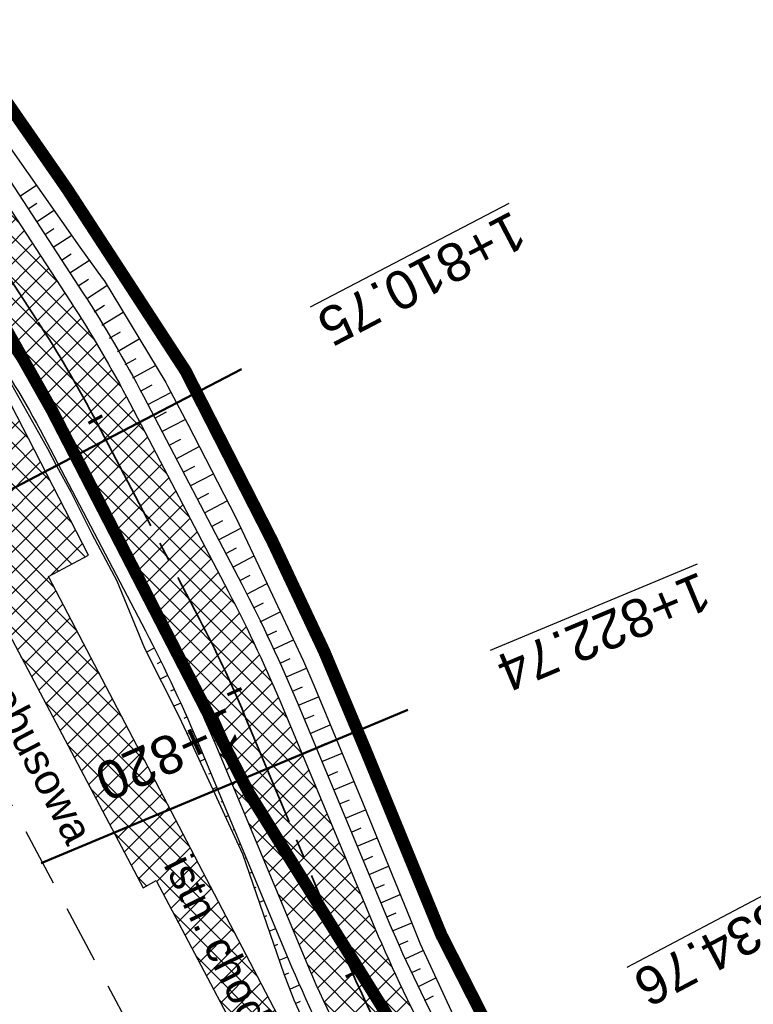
# Model space of a CAD drawing. Header units: metres. Extents: x 7529682 to 7533711, y 5721195 to 5727842.
# Tile 135 of 232: x 7530562 to 7530586, y 5726180 to 5726212. Entities that reach past the tile are written whole.
import ezdxf

# ---------------------------------------------------------------- set-up
doc = ezdxf.new("R2010")
doc.units = ezdxf.units.M
for name, pattern in [('817-dzialki-09-05-04$0$HIDDEN', [0.375, 0.25, -0.125]), ('ACAD_ISO05W100', [33, 24, -3, 0, -3, 0, -3]), ('CENTER2', [28.575000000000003, 19.05, -3.175, 3.175, -3.175]), ('HIDDEN', [9.524999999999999, 6.35, -3.175])]:
    doc.linetypes.add(name, pattern=pattern)
for name, color, linetype in [('C-DROGI-SYTUACJA', 7, 'Continuous'), ('C-DROGI-SYTUACJA-ETYKIETY', 7, 'Continuous'), ('D-hatch-chodniki', 221, 'Continuous'), ('D-pobocza', 60, 'Continuous'), ('D-skarpa', 2, 'Continuous'), ('D-skarpa-kreskowanie', 2, 'Continuous')]:
    doc.layers.add(name, color=color, linetype=linetype)
for name, color, linetype, lineweight, true_color in [('D-hatch-ciag-pieszo-rowerowy', 7, 'Continuous', 13, 0xff9f80), ('D-LR-etap-III', 7, '817-dzialki-09-05-04$0$HIDDEN', 50, 0x00008f), ('D-przekroje-pop', 7, 'Continuous', 50, 0x000099)]:
    doc.layers.add(name, color=color, linetype=linetype, lineweight=lineweight, true_color=true_color)
for name, color, linetype, lineweight in [('D-krawędzie', 3, 'Continuous', 30), ('D-obrzeża', 2, 'Continuous', 30), ('D-opisy', 2, 'Continuous', 30), ('D-pas-drogowy', 7, 'ACAD_ISO05W100', 50)]:
    doc.layers.add(name, color=color, linetype=linetype, lineweight=lineweight)
doc.layers.add('poprzeczki', color=7, linetype='Continuous', true_color=0x0000c7)
doc.styles.get("Standard").update_dxf_attribs({"font": 'arial.ttf'})
pattern_1 = [(45, (0, 0), (-0.3367596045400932, 0.3367596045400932), []), (135, (0, 0), (-0.3367596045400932, -0.3367596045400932), [])]

# ---------------------------------------------------------------- blocks, each defined once
blk = doc.blocks.new('AeccTickLine')
at = {"color": 0, "linetype": 'ByBlock', "lineweight": -2}
blk.add_line((0, 1), (-3.673819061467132e-16, -1), dxfattribs=at)

msp = doc.modelspace()

# ---------------------------------------------------------------- hatches: boundary and pattern name
at = {"layer": 'D-hatch-chodniki', "true_color": 0x6e6e6e}
h = msp.add_hatch(dxfattribs=at)
h.set_pattern_fill('ANSI37', color=8, scale=0.15, style=0)
h.set_pattern_definition(pattern_1)
h.paths.add_polyline_path([(7530569.95, 5726176.26), (7530572.682691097, 5726174.422225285), (7530575.08, 5726172.81), (7530573.655, 5726175.529999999), (7530571.11, 5726177.18), (7530566.591466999, 5726185.820520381), (7530562.45, 5726193.74), (7530563.759999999, 5726194.44), (7530561.035, 5726199.74), (7530559.65, 5726199.11), (7530557.32, 5726203.42), (7530555.519999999, 5726202.51), (7530557.009500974, 5726199.688093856), (7530559.613885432, 5726194.767571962), (7530565.54, 5726183.56), (7530565.969999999, 5726183.81)])
at = {"layer": 'D-hatch-ciag-pieszo-rowerowy'}
h = msp.add_hatch(dxfattribs=at)
h.set_pattern_fill('ANSI37', color=256, scale=0.15, style=0)
h.set_pattern_definition(pattern_1)
edge = h.paths.add_edge_path()
edge.add_line((7530579.998522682, 5726163.493739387), (7530582.284496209, 5726164.518555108))
edge.add_line((7530582.284496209, 5726164.518555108), (7530574.938047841, 5726178.433592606))
edge.add_arc((7530619.154135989, 5726201.777490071), 49.99999999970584, 202.6680019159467, 207.8318275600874, ccw=False)
edge.add_line((7530573.016462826, 5726182.507951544), (7530570.149922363, 5726189.371401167))
edge.add_arc((7530524.012249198, 5726170.10186264), 50.00000000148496, 22.66800191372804, 27.59343639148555)
edge.add_line((7530568.325081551, 5726193.261588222), (7530565.111118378, 5726199.411048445))
edge.add_arc((7530529.660852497, 5726180.883267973), 40.00000000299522, 27.5934364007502, 33.13088798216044)
edge.add_line((7530563.157820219, 5726202.745407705), (7530555.510576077, 5726214.462444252))
edge.add_arc((7530589.007543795, 5726236.324583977), 39.99999999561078, 208.4475238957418, 213.1308879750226, ccw=False)
edge.add_line((7530553.837393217, 5726217.270437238), (7530543.027684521, 5726237.223001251))
edge.add_line((7530543.027684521, 5726237.223001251), (7530528.098577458, 5726266.318802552))
edge.add_line((7530528.098577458, 5726266.318802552), (7530507.524476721, 5726305.703644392))
edge.add_line((7530507.524476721, 5726305.703644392), (7530488.365786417, 5726341.908676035))
edge.add_line((7530488.365786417, 5726341.908676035), (7530485.291037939, 5726347.724119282))
edge.add_line((7530485.291037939, 5726347.724119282), (7530482.336740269, 5726347.963133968))
edge.add_line((7530482.336740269, 5726347.963133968), (7530486.156097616, 5726340.739370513))
edge.add_line((7530486.156097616, 5726340.739370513), (7530505.311679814, 5726304.540212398))
edge.add_line((7530505.311679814, 5726304.540212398), (7530525.878466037, 5726265.169372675))
edge.add_line((7530525.878466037, 5726265.169372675), (7530540.816194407, 5726236.056769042))
edge.add_line((7530540.816194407, 5726236.056769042), (7530551.687957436, 5726215.98966512))
edge.add_arc((7530586.858108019, 5726235.043811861), 40.00000000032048, 208.4475238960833, 213.1308879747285)
edge.add_line((7530553.361140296, 5726213.181672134), (7530560.998180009, 5726201.480270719))
edge.add_arc((7530527.501212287, 5726179.618130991), 40.00000000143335, 27.59343638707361, 33.130887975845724, ccw=False)
edge.add_line((7530562.95147817, 5726198.145911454), (7530566.059636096, 5726192.19889448))
edge.add_arc((7530521.746803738, 5726169.039168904), 50.00000000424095, 22.668001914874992, 27.593436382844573, ccw=False)
edge.add_line((7530567.884476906, 5726188.308707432), (7530570.753025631, 5726181.440449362))
edge.add_arc((7530616.890698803, 5726200.709987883), 50.00000000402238, 202.6680019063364, 207.8318275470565)
edge.add_line((7530572.674610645, 5726177.366090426), (7530579.998522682, 5726163.493739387))

# ---------------------------------------------------------------- linework, layer by layer
at = {"layer": 'C-DROGI-SYTUACJA', "color": 10, "linetype": 'CENTER2', "lineweight": 35, "ltscale": 0.2}
msp.add_lwpolyline([(7530444.81964382, 5726422.144181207), (7530467.787193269, 5726378.155809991), (7530487.261147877, 5726341.323634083), (7530506.418078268, 5726305.121928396), (7530526.988521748, 5726265.744087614), (7530541.921939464, 5726236.639885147), (7530552.762675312, 5726216.630051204, 0.02043787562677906), (7530554.435858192, 5726213.822058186), (7530562.078000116, 5726202.112839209, -0.02416639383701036), (7530564.031298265, 5726198.778479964), (7530567.391574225, 5726192.349071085, -0.02149457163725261), (7530568.851446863, 5726189.236921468), (7530572.058530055, 5726181.558099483, 0.02253525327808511), (7530573.595798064, 5726178.298612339), (7530581.269449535, 5726163.763813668, 0.09655801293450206), (7530584.871000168, 5726159.294358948), (7530589.549337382, 5726155.353842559, -0.1081082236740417), (7530591.633482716, 5726152.642882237), (7530599.060079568, 5726136.869261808, -0.1935663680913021), (7530599.403975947, 5726130.908749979), (7530599.097438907, 5726129.998316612, 0.2231735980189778), (7530599.582685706, 5726125.774388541), (7530602.576188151, 5726120.930317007, -0.0171909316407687)], format="xyb", dxfattribs=at)
at = {"layer": 'D-krawędzie', "linetype": 'HIDDEN', "ltscale": 0.3, "flags": 128}
msp.add_lwpolyline([(7530572.009999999, 5726166.06), (7530548.24, 5726210.73)], dxfattribs=at)
at = {"layer": 'D-krawędzie', "color": 7, "linetype": 'ByBlock'}
msp.add_lwpolyline([(7530569.95, 5726176.26), (7530572.682691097, 5726174.422225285), (7530575.08, 5726172.81), (7530573.655, 5726175.529999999), (7530571.11, 5726177.18), (7530566.591466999, 5726185.820520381), (7530562.45, 5726193.74), (7530563.759999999, 5726194.44), (7530561.035, 5726199.74), (7530559.65, 5726199.11), (7530557.32, 5726203.42), (7530555.519999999, 5726202.51), (7530557.009500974, 5726199.688093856), (7530559.613885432, 5726194.767571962), (7530565.54, 5726183.56), (7530565.969999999, 5726183.81)], close=True, dxfattribs=at)
at = {"layer": 'D-LR-etap-III', "ltscale": 10, "flags": 128}
msp.add_lwpolyline([(7531750.474471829, 5723895.103125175, 0.4, 0.4, 0), (7531750.505, 5723895.13, 0.4, 0.4, 0), (7531682.71, 5724022.92, 0.4, 0.4, 0), (7531619.177023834, 5724147.203692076, 0.4, 0.4, 0), (7531592.308960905, 5724198.48863389, 0.4, 0.4, 0), (7531553.263875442, 5724272.918564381, 0.4, 0.4, 0), (7531504.019999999, 5724366.79, 0.4, 0.4, 0), (7531482.09, 5724407.62, 0.4, 0.4, 0), (7531412.350402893, 5724541.182759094, 0.4, 0.4, 0), (7531388.463669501, 5724586.929768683, 0.4, 0.4, 0), (7531345.12, 5724669.94, 0.4, 0.4, 0), (7531127.66, 5725081.67, 0.4, 0.4, 0), (7531059.253139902, 5725211.040795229, 0.4, 0.4, 0), (7531008.007244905, 5725307.953830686, 0.4, 0.4, 0), (7530964.181635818, 5725390.835555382, 0.4, 0.4, 0), (7530914.557354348, 5725484.683561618, 0.4, 0.4, 0), (7530865.243241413, 5725577.493975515, 0.4, 0.4, 0), (7530840.085257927, 5725624.058651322, 0.4, 0.4, 0), (7530802.559525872, 5725694.924584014, 0.4, 0.4, 0), (7530755.54, 5725787.51, 0.4, 0.4, 0), (7530708.717810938, 5725876.303221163, 0.4, 0.4, 0), (7530695.12, 5725902.09, 0.4, 0.4, 0), (7530642.91397006, 5726001.07839487, 0.4, 0.4, 0), (7530634.934723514, 5726016.146615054, 0.4, 0.4, 0), (7530610.820000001, 5726061.929999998, 0.4, 0.4, 0), (7530610.820000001, 5726061.929999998, 0.4, 0.4, 0), (7530607.21, 5726063.51, 0.4, 0.4, 0), (7530597.42, 5726080.68, 0.4, 0.4, 0), (7530591.16, 5726088.44, 0.4, 0.4, 0), (7530581.28, 5726107.21, 0.4, 0.4, 0), (7530571.29, 5726130.56, 0.4, 0.4, 0), (7530549.554994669, 5726171.527317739, 0.4, 0.4, 0), (7530531.014309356, 5726206.473807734, 0.4, 0.4, 0), (7530516.461208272, 5726236.016618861, 0.4, 0.4, 0), (7530500.798929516, 5726266.141265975, 0.4, 0.4, 0), (7530491.349999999, 5726283.94, 0.4, 0.4, 0), (7530482.4, 5726303.41, 0.4, 0.4, 0), (7530482.4, 5726303.41, 0.4, 0.4, 0), (7530450.41, 5726357.28, 0.4, 0.4, 0), (7530397.759396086, 5726458.499907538, 0.4, 0.4, 0), (7530334.707815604, 5726583.664702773, 0.4, 0.4, 0), (7530303.939274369, 5726645.167943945, 0.4, 0.4, 0), (7530300.509779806, 5726651.777515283, 0.4, 0.4, 0), (7530289.213532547, 5726671.966724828, 0.4, 0.4, 0), (7530281.54, 5726685.57, 0.4, 0.4, 0), (7530261.37085633, 5726724.163374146, 0.4, 0.4, 0), (7530254.03, 5726738.21, 0.4, 0.4, 0), (7530197.219999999, 5726845.06, 0.4, 0.4, 0), (7530194.71, 5726849.15, 0.4, 0.4, 0), (7530195.92, 5726850.75, 0.4, 0.4, 0), (7530170.546669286, 5726892.961489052, 0.4, 0.4, 0), (7530143.174718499, 5726945.065838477, 0.4, 0.4, 0), (7530105.059999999, 5727018.32, 0.4, 0.4, 0), (7530100.059999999, 5727027.16, 0.4, 0.4, 0), (7530062.318670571, 5727099.625398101, 0.4, 0.4, 0), (7530015.378537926, 5727189.420463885, 0.4, 0.4, 0), (7529983.207960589, 5727250.206596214, 0.4, 0.4, 0), (7529953.284293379, 5727306.74720398, 0.4, 0.4, 0), (7529900.67053443, 5727406.15903814, 0.4, 0.4, 0), (7529890.630239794, 5727425.131178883, 0.4, 0.4, 0), (7529875.155383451, 5727454.426350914, 0.4, 0.4, 0), (7529857.560096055, 5727487.787346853, 0.4, 0.4, 0), (7529835.194401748, 5727530.19312405, 0.4, 0.4, 0), (7529811.740544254, 5727574.662079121, 0.4, 0.4, 0), (7529792.101859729, 5727611.922638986, 0.4, 0.4, 0), (7529768.066117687, 5727657.469613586, 0.4, 0.4, 0), (7529755.210566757, 5727682.131373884, 0.4, 0.4, 0), (7529753.309999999, 5727681.13, 0.4, 0.4, 0), (7529739.21, 5727707.77, 0.4, 0.4, 0), (7529735.394745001, 5727711.251990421, 0.4, 0.4, 0), (7529725.42, 5727730.2, 0.4, 0.4, 0), (7529723.55, 5727729.88, 0.4, 0.4, 0), (7529695.566668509, 5727782.932080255, 0.4, 0.4, 0), (7529717.67971874, 5727794.024357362, 0.4, 0.4, 0), (7529736.274870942, 5727758.647400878, 0.4, 0.4, 0), (7529736.274870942, 5727758.647400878, 0.4, 0.4, 0), (7529744.511003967, 5727750.406106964, 0.4, 0.4, 0), (7529744.511003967, 5727750.406106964, 0.4, 0.4, 0), (7529750.282568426, 5727738.549848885, 0.4, 0.4, 0), (7529777.108510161, 5727687.569424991, 0.4, 0.4, 0), (7529796.51537536, 5727651.329932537, 0.4, 0.4, 0), (7529814.937945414, 5727616.793170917, 0.4, 0.4, 0), (7529839.006722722, 5727572.303976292, 0.4, 0.4, 0), (7529860.617626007, 5727532.509108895, 0.4, 0.4, 0), (7529882.348967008, 5727491.504261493, 0.4, 0.4, 0), (7529904.865139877, 5727449.096370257, 0.4, 0.4, 0), (7529920.747384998, 5727418.884773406, 0.4, 0.4, 0), (7529946.676504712, 5727368.547487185, 0.4, 0.4, 0), (7529972.024701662, 5727320.573310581, 0.4, 0.4, 0), (7529987.740014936, 5727290.153392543, 0.4, 0.4, 0), (7529996.497385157, 5727273.661630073, 0.4, 0.4, 0), (7530017.541471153, 5727234.202689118, 0.4, 0.4, 0), (7530033.053657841, 5727204.864166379, 0.4, 0.4, 0), (7530051.622983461, 5727170.222745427, 0.4, 0.4, 0), (7530069.276612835, 5727137.015751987, 0.4, 0.4, 0), (7530089.385386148, 5727097.533639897, 0.4, 0.4, 0), (7530109.712512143, 5727060.746615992, 0.4, 0.4, 0), (7530136.769722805, 5727011.640131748, 0.4, 0.4, 0), (7530162.446686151, 5726962.743777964, 0.4, 0.4, 0), (7530187.674104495, 5726916.992101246, 0.4, 0.4, 0), (7530207.820739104, 5726879.335323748, 0.4, 0.4, 0), (7530230.625609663, 5726834.518686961, 0.4, 0.4, 0), (7530262.288093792, 5726776.61832811, 0.4, 0.4, 0), (7530277.509672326, 5726760.213143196, 0.4, 0.4, 0), (7530286.036865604, 5726744.106684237, 0.4, 0.4, 0), (7530288.097472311, 5726735.884066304, 0.4, 0.4, 0), (7530290.393870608, 5726725.046963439, 0.4, 0.4, 0), (7530296.17664807, 5726713.582980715, 0.4, 0.4, 0), (7530302.726195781, 5726701.18226779, 0.4, 0.4, 0), (7530325.685047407, 5726657.466383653, 0.4, 0.4, 0), (7530343.243978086, 5726623.648592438, 0.4, 0.4, 0), (7530360.229820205, 5726591.746871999, 0.4, 0.4, 0), (7530383.20855044, 5726548.059469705, 0.4, 0.4, 0), (7530406.017875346, 5726503.605514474, 0.4, 0.4, 0), (7530427.464919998, 5726462.620289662, 0.4, 0.4, 0), (7530447.9278544, 5726424.388014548, 0.4, 0.4, 0), (7530471.126878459, 5726379.920667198, 0.4, 0.4, 0), (7530490.501003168, 5726343.033350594, 0.4, 0.4, 0), (7530509.499458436, 5726306.733076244, 0.4, 0.4, 0), (7530529.890269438, 5726267.244072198, 0.4, 0.4, 0), (7530543.852446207, 5726238.990319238, 0.4, 0.4, 0), (7530554.808897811, 5726218.943990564, 0.4, 0.4, 0), (7530559.027108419, 5726212.223286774, 0.4, 0.4, 0), (7530563.060988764, 5726206.409670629, 0.4, 0.4, 0), (7530566.93354971, 5726200.463543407, 0.4, 0.4, 0), (7530569.771022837, 5726194.901501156, 0.4, 0.4, 0), (7530571.47319415, 5726191.282350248, 0.4, 0.4, 0), (7530572.839142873, 5726188.024533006, 0.4, 0.4, 0), (7530575.295071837, 5726182.034664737, 0.4, 0.4, 0), (7530579.736851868, 5726173.306070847, 0.4, 0.4, 0), (7530583.3, 5726167.41, 0.4, 0.4, 0), (7530593.4, 5726163.33, 0.4, 0.4, 0), (7530598.618375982, 5726155.264489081, 0.4, 0.4, 0), (7530608.258304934, 5726140.497132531, 0.4, 0.4, 0), (7530603.269999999, 5726136.83, 0.4, 0.4, 0), (7530606.53, 5726131.84, 0.4, 0.4, 0), (7530604.239057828, 5726124.21679044, 0.4, 0.4, 0), (7530605.847136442, 5726121.630127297, 0.4, 0.4, 0), (7530608.971611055, 5726116.164124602, 0.4, 0.4, 0), (7530618.114293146, 5726097.791111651, 0.4, 0.4, 0), (7530651.213125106, 5726034.959524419, 0.4, 0.4, 0), (7530670.243741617, 5725998.61095082, 0.4, 0.4, 0), (7530698.075474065, 5725945.952624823, 0.4, 0.4, 0), (7530716.505955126, 5725911.3051464, 0.4, 0.4, 0), (7530735.223454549, 5725875.667401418, 0.4, 0.4, 0), (7530752.504235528, 5725842.154920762, 0.4, 0.4, 0), (7530778.310652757, 5725793.501254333, 0.4, 0.4, 0), (7530797.499961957, 5725756.381811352, 0.4, 0.4, 0), (7530812.518974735, 5725728.28874362, 0.4, 0.4, 0), (7530820.039295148, 5725713.160404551, 0.4, 0.4, 0), (7530822.422446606, 5725710.193574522, 0.4, 0.4, 0), (7530833.154893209, 5725688.800634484, 0.4, 0.4, 0), (7530849.629354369, 5725656.158601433, 0.4, 0.4, 0), (7530867.98290276, 5725621.963939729, 0.4, 0.4, 0), (7530872.629809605, 5725612.88760475, 0.4, 0.4, 0), (7530880.354488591, 5725597.594500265, 0.4, 0.4, 0), (7530883.839446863, 5725593.389159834, 0.4, 0.4, 0), (7530891.782113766, 5725587.763349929, 0.4, 0.4, 0), (7530895.038670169, 5725584.280746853, 0.4, 0.4, 0), (7530897.033644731, 5725580.941110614, 0.4, 0.4, 0), (7530900.951646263, 5725579.945856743, 0.4, 0.4, 0), (7530904.80970798, 5725571.977328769, 0.4, 0.4, 0), (7530903.682362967, 5725568.566434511, 0.4, 0.4, 0), (7530908.900614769, 5725558.844845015, 0.4, 0.4, 0), (7530910.252030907, 5725545.671606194, 0.4, 0.4, 0), (7530912.872986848, 5725538.645543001, 0.4, 0.4, 0), (7530945.278171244, 5725478.464284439, 0.4, 0.4, 0), (7530959.692318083, 5725450.24628822, 0.4, 0.4, 0), (7531002.82670893, 5725368.192370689, 0.4, 0.4, 0), (7531044.703532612, 5725290.314293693, 0.4, 0.4, 0), (7531064.098839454, 5725253.212562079, 0.4, 0.4, 0), (7531083.010253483, 5725216.677517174, 0.4, 0.4, 0), (7531113.013137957, 5725158.465613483, 0.4, 0.4, 0), (7531137.364304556, 5725113.07076138, 0.4, 0.4, 0), (7531150.830830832, 5725086.711759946, 0.4, 0.4, 0), (7531159.745663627, 5725076.640848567, 0.4, 0.4, 0), (7531166.309999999, 5725074.58, 0.4, 0.4, 0), (7531172.29, 5725062.58, 0.4, 0.4, 0), (7531170.589828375, 5725055.605912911, 0.4, 0.4, 0), (7531173.732823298, 5725044.080706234, 0.4, 0.4, 0), (7531215.342008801, 5724964.859648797, 0.4, 0.4, 0), (7531238.054496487, 5724921.684649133, 0.4, 0.4, 0), (7531262.389821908, 5724875.282876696, 0.4, 0.4, 0), (7531295.587160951, 5724811.265731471, 0.4, 0.4, 0), (7531348.487908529, 5724712.362812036, 0.4, 0.4, 0), (7531363.740817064, 5724682.68394264, 0.4, 0.4, 0), (7531366.986905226, 5724675.865317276, 0.4, 0.4, 0), (7531382.541261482, 5724646.110625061, 0.4, 0.4, 0), (7531401.299165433, 5724610.874551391, 0.4, 0.4, 0), (7531428.964837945, 5724558.862274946, 0.4, 0.4, 0), (7531449.111202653, 5724520.397801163, 0.4, 0.4, 0), (7531477.292992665, 5724465.831467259, 0.4, 0.4, 0), (7531500.996290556, 5724421.112506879, 0.4, 0.4, 0), (7531512.121834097, 5724400.549045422, 0.4, 0.4, 0), (7531513.78163794, 5724396.757451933, 0.4, 0.4, 0), (7531526.32, 5724379.39, 0.4, 0.4, 0), (7531566.783642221, 5724302.73628205, 0.4, 0.4, 0), (7531578.579156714, 5724282.774819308, 0.4, 0.4, 0), (7531584.232619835, 5724273.111246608, 0.4, 0.4, 0), (7531590.109283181, 5724263.508189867, 0.4, 0.4, 0), (7531593.027899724, 5724258.771479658, 0.4, 0.4, 0), (7531595.711841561, 5724254.226824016, 0.4, 0.4, 0), (7531601.659976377, 5724243.898197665, 0.4, 0.4, 0), (7531606.097733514, 5724235.986407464, 0.4, 0.4, 0), (7531609.382207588, 5724230.799061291, 0.4, 0.4, 0), (7531611.580260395, 5724227.671180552, 0.4, 0.4, 0), (7531612.707802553, 5724225.86410867, 0.4, 0.4, 0), (7531618.665224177, 5724214.480919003, 0.4, 0.4, 0), (7531619.885522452, 5724212.333950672, 0.4, 0.4, 0), (7531620.931818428, 5724210.787064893, 0.4, 0.4, 0), (7531623.518605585, 5724207.111542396, 0.4, 0.4, 0), (7531626.143926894, 5724203.61306897, 0.4, 0.4, 0), (7531632.022984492, 5724196.485954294, 0.4, 0.4, 0), (7531653.949089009, 5724152.617641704, 0.4, 0.4, 0), (7531656.750690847, 5724143.103797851, 0.4, 0.4, 0), (7531659.61440691, 5724133.254504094, 0.4, 0.4, 0), (7531661.627147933, 5724128.646047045, 0.4, 0.4, 0.01093811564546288), (7531674.314987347, 5724101.43546424, 0.4, 0.4, 0), (7531685.137626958, 5724081.408252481, 0.4, 0.4, 0), (7531692.159945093, 5724066.277333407, 0.4, 0.4, 0), (7531699.662164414, 5724051.388120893, 0.4, 0.4, 0), (7531704.480624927, 5724040.808561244, 0.4, 0.4, 0), (7531704.480624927, 5724040.808561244, 0.4, 0.4, 0), (7531704.401251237, 5724037.368913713, 0.4, 0.4, 0), (7531720.383609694, 5724003.441317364, 0.4, 0.4, 0), (7531728.79890528, 5723986.206298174, 0.4, 0.4, 0), (7531733.237926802, 5723977.192631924, 0.4, 0.4, 0), (7531736.750027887, 5723969.505210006, 0.4, 0.4, 0), (7531737.336143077, 5723968.518916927, 0.4, 0.4, 0), (7531738.285051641, 5723967.699360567, 0.4, 0.4, 0), (7531742.180915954, 5723962.346428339, 0.4, 0.4, 0), (7531744.286141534, 5723958.615526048, 0.4, 0.4, 0), (7531755.393260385, 5723944.192617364, 0.4, 0.4, 0), (7531758.69, 5723936.76, 0.4, 0.4, 0), (7531780.08, 5723929.25, 0.4, 0.4, 0), (7531792.611989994, 5723906.337708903, 0.4, 0.4, 0), (7531792.611989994, 5723906.337708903, 0.4, 0.4, 0), (7531756.962094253, 5723883.055323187, 0.4, 0.4, 0), (7531750.46, 5723895.130000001, 0.4, 0.4, 0), (7531750.46, 5723895.130000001, 0, 0, 0)], format="xyseb", dxfattribs=at)
at = {"layer": 'D-obrzeża'}
for points in [[(7530445.927238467, 5726422.723607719), (7530468.89375299, 5726378.737218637), (7530488.365786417, 5726341.908676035), (7530507.524476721, 5726305.703644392), (7530528.098577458, 5726266.318802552), (7530543.027684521, 5726237.223001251), (7530553.837393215, 5726217.270437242, 0.02043787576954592), (7530555.510576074, 5726214.462444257), (7530563.157820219, 5726202.745407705, -0.0241663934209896), (7530565.111118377, 5726199.411048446), (7530568.325081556, 5726193.261588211, -0.0214945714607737), (7530570.149922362, 5726189.371401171), (7530573.016462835, 5726182.507951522, 0.02253525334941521), (7530574.938047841, 5726178.433592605), (7530582.466790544, 5726164.173268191, 0.1441227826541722), (7530586.406513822, 5726160.126788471), (7530591.401727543, 5726157.316315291, -0.1432658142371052), (7530593.36372415, 5726155.307912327), (7530594.228048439, 5726153.684013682)], [(7530443.712049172, 5726421.564754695), (7530466.680633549, 5726377.574401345), (7530486.156097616, 5726340.739370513), (7530505.311679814, 5726304.540212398), (7530525.878466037, 5726265.169372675), (7530540.816194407, 5726236.056769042), (7530551.687957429, 5726215.989665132, 0.02043787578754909), (7530553.361140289, 5726213.181672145), (7530560.998180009, 5726201.480270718, -0.02416639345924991), (7530562.95147817, 5726198.145911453), (7530566.059636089, 5726192.198894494, -0.02149457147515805), (7530567.884476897, 5726188.308707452), (7530570.753025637, 5726181.440449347, 0.02253525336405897), (7530572.674610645, 5726177.366090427), (7530580.714128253, 5726162.138298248, 0.1015835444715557), (7530584.545960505, 5726157.478765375), (7530584.686263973, 5726157.365285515, -0.1007353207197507), (7530588.494501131, 5726152.75026333), (7530588.874100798, 5726152.037068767)]]:
    msp.add_lwpolyline(points, format="xyb", dxfattribs=at)
at = {"layer": 'D-pas-drogowy', "ltscale": 0.2, "flags": 128}
msp.add_lwpolyline([(7531633.018560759, 5724182.834272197, 0.4, 0.4, 0), (7531617.558899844, 5724211.608162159, 0.4, 0.4, 0), (7531566.783642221, 5724302.73628205, 0.4, 0.4, 0), (7531538.419082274, 5724356.469679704, 0.4, 0.4, 0), (7531526.32, 5724379.39, 0.4, 0.4, 0), (7531516.102085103, 5724393.607319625, 0.4, 0.4, 0.001485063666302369), (7531513.78037409, 5724396.837773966, 0.4, 0.4, 0), (7531501.87, 5724413.41, 0.4, 0.4, 0), (7531474.926107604, 5724464.507896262, 0.4, 0.4, 0), (7531446.200436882, 5724518.992313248, 0.4, 0.4, 0), (7531424.962185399, 5724559.262257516, 0.4, 0.4, 0), (7531398.444460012, 5724609.565801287, 0.4, 0.4, 0), (7531379.647455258, 5724645.216004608, 0.4, 0.4, 0), (7531365.23, 5724672.56, 0.4, 0.4, 0), (7531341.305752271, 5724717.915356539, 0.4, 0.4, 0), (7531312.899996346, 5724771.788898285, 0.4, 0.4, 0), (7531292.590923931, 5724810.306502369, 0.4, 0.4, 0), (7531259.391619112, 5724873.271351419, 0.4, 0.4, 0), (7531233.740401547, 5724921.922582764, 0.4, 0.4, 0), (7531203.072738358, 5724980.092044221, 0.4, 0.4, 0), (7531173.471398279, 5725036.225177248, 0.4, 0.4, 0), (7531168.269999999, 5725046.09, 0.4, 0.4, 0), (7531172.29, 5725062.58, 0.4, 0.4, 0), (7531166.309999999, 5725074.58, 0.4, 0.4, 0), (7531150.32, 5725079.6, 0.4, 0.4, 0), (7531141.5, 5725096.43, 0.4, 0.4, 0), (7531109.311735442, 5725157.814415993, 0.4, 0.4, 0), (7531086.641300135, 5725201.047918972, 0.4, 0.4, 0), (7531059.198258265, 5725253.383662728, 0.4, 0.4, 0), (7531028.206828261, 5725312.48946212, 0.4, 0.4, 0), (7530999.104694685, 5725367.990143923, 0.4, 0.4, 0), (7530956.247527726, 5725449.724815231, 0.4, 0.4, 0), (7530924.397774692, 5725510.463768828, 0.4, 0.4, 0), (7530897.509999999, 5725561.74, 0.4, 0.4, 0), (7530894.46, 5725566.14, 0.4, 0.4, 0), (7530892.16, 5725570.49, 0.4, 0.4, 0), (7530869.362688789, 5725613.307018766, 0.4, 0.4, 0), (7530861.693971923, 5725627.704613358, 0.4, 0.4, 0), (7530852.74, 5725644.52, 0.4, 0.4, 0), (7530831.509999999, 5725684.2, 0.4, 0.4, 0), (7530811.13, 5725722.52, 0.4, 0.4, 0), (7530792.3476413, 5725757.940652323, 0.4, 0.4, 0), (7530768.03, 5725803.8, 0.4, 0.4, 0), (7530748.768542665, 5725840.178507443, 0.4, 0.4, 0), (7530727.7, 5725879.97, 0.4, 0.4, 0), (7530712.0981582, 5725909.54523909, 0.4, 0.4, 0), (7530693.644105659, 5725944.645156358, 0.4, 0.4, 0), (7530665.702224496, 5725997.538976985, 0.4, 0.4, 0), (7530641.759999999, 5726042.88, 0.4, 0.4, 0), (7530616.5, 5726091.48, 0.4, 0.4, 0), (7530604.628439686, 5726114.319880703, 0.4, 0.4, -0.007762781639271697), (7530602.5, 5726118.43, 0.4, 0.4, 0), (7530603.992037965, 5726123.394821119, 0.4, 0.4, 0), (7530606.53, 5726131.84, 0.4, 0.4, 0), (7530603.269999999, 5726136.83, 0.4, 0.4, 0), (7530593.775620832, 5726151.368713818, 0.4, 0.4, 0), (7530590.202637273, 5726156.84001263, 0.4, 0.4, 0), (7530583.3, 5726167.41, 0.4, 0.4, 0), (7530580.578343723, 5726170.427567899, 0.4, 0.4, 0), (7530575.849999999, 5726175.67, 0.4, 0.4, 0), (7530569.009999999, 5726186.66, 0.4, 0.4, 0), (7530562.555322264, 5726199.189409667, 0.4, 0.4, 0), (7530555.67, 5726211.39, 0.4, 0.4, 0), (7530548.29, 5726224.23, 0.4, 0.4, 0), (7530540.58, 5726237.71, 0.4, 0.4, 0), (7530532.679999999, 5726252.65, 0.4, 0.4, 0), (7530524.059999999, 5726269.35, 0.4, 0.4, 0), (7530502.82, 5726309.91, 0.4, 0.4, 0), (7530488.83, 5726336.63, 0.4, 0.4, 0), (7530466.03, 5726380.16, 0.4, 0.4, 0), (7530438.469999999, 5726432.77, 0.4, 0.4, 0), (7530424.53, 5726459.09, 0.4, 0.4, 0), (7530401.63, 5726502.97, 0.4, 0.4, 0), (7530383.38, 5726538.06, 0.4, 0.4, 0), (7530353.969999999, 5726593.52, 0.4, 0.4, 0), (7530338.469999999, 5726622.74, 0.4, 0.4, 0), (7530322.009999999, 5726653.88, 0.4, 0.4, 0), (7530297.54, 5726700.33, 0.4, 0.4, 0), (7530287.38, 5726719.6, 0.4, 0.4, 0), (7530285.94993921, 5726722.315508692, 0.4, 0.4, 0), (7530280.259999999, 5726733.12, 0.4, 0.4, 0), (7530266.73, 5726758.74, 0.4, 0.4, 0), (7530260.42, 5726770.47, 0.4, 0.4, 0), (7530253.25, 5726783.82, 0.4, 0.4, 0), (7530244.95, 5726799.33, 0.4, 0.4, 0), (7530239.389999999, 5726808.49, 0.4, 0.4, 0), (7530238.29, 5726807.9, 0.4, 0.4, 0), (7530218.11, 5726850.67, 0.4, 0.4, 0), (7530175.906646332, 5726928.168028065, 0.4, 0.4, 0), (7530096.679999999, 5727076.15, 0.4, 0.4, 0), (7530094.679999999, 5727079.89, 0.4, 0.4, 0), (7530064.59693469, 5727135.522637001, 0.4, 0.4, 0), (7530046.730970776, 5727168.8921561, 0.4, 0.4, 0), (7530025.803045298, 5727208.461374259, 0.4, 0.4, 0), (7530012.846501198, 5727232.979315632, 0.4, 0.4, 0), (7529994.15, 5727268.45, 0.4, 0.4, 0), (7529981.670868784, 5727291.93018666, 0.4, 0.4, 0), (7529949.889999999, 5727351.73, 0.4, 0.4, 0), (7529924.75, 5727399.03, 0.4, 0.4, 0), (7529915.515824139, 5727417.099754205, 0.4, 0.4, 0), (7529885.83, 5727475.19, 0.4, 0.4, 0), (7529862.559999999, 5727519.97, 0.4, 0.4, 0), (7529852.984923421, 5727538.191086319, 0.4, 0.4, 0), (7529836.513084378, 5727569.51130111, 0.4, 0.4, 0), (7529815.36890814, 5727609.140983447, 0.4, 0.4, 0), (7529792.795203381, 5727651.247499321, 0.4, 0.4, 0), (7529774.199114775, 5727685.858348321, 0.4, 0.4, 0), (7529746.966026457, 5727736.059440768, 0.4, 0.4, 0), (7529733.92, 5727757.62, 0.4, 0.4, 0), (7529708.607472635, 5727806.388536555, 0.4, 0.4, 0), (7529688.491967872, 5727796.344621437, 0.4, 0.4, 0), (7529723.55, 5727729.88, 0.4, 0.4, 0), (7529725.42, 5727730.2, 0.4, 0.4, 0), (7529735.38, 5727711.28, 0.4, 0.4, 0), (7529739.21, 5727707.77, 0.4, 0.4, 0), (7529753.309999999, 5727681.13, 0.4, 0.4, 0), (7529755.178396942, 5727682.114424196, 0.4, 0.4, 0), (7529792.101859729, 5727611.922638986, 0.4, 0.4, 0), (7529811.740544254, 5727574.662079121, 0.4, 0.4, 0), (7529835.194401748, 5727530.19312405, 0.4, 0.4, 0), (7529857.560096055, 5727487.787346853, 0.4, 0.4, 0), (7529875.155383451, 5727454.426350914, 0.4, 0.4, 0), (7529890.630239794, 5727425.131178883, 0.4, 0.4, 0), (7529900.67053443, 5727406.15903814, 0.4, 0.4, 0), (7529953.284293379, 5727306.74720398, 0.4, 0.4, 0), (7529983.207960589, 5727250.206596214, 0.4, 0.4, 0), (7530015.378537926, 5727189.420463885, 0.4, 0.4, 0), (7530062.318670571, 5727099.625398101, 0.4, 0.4, 0), (7530100.059999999, 5727027.16, 0.4, 0.4, 0), (7530105.059999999, 5727018.32, 0.4, 0.4, 0), (7530143.174718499, 5726945.065838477, 0.4, 0.4, 0), (7530170.546669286, 5726892.961489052, 0.4, 0.4, 0), (7530195.92, 5726850.75, 0.4, 0.4, 0), (7530194.71, 5726849.15, 0.4, 0.4, 0), (7530197.219999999, 5726845.06, 0.4, 0.4, 0), (7530254.03, 5726738.21, 0.4, 0.4, 0), (7530261.37085633, 5726724.163374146, 0.4, 0.4, 0), (7530281.54, 5726685.57, 0.4, 0.4, 0), (7530289.213532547, 5726671.966724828, 0.4, 0.4, 0), (7530300.509779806, 5726651.777515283, 0.4, 0.4, 0), (7530303.939274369, 5726645.167943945, 0.4, 0.4, 0), (7530334.707815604, 5726583.664702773, 0.4, 0.4, 0), (7530397.759396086, 5726458.499907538, 0.4, 0.4, 0), (7530450.41, 5726357.28, 0.4, 0.4, 0), (7530482.4, 5726303.41, 0.4, 0.4, 0), (7530483.687990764, 5726301.003383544, 0.4, 0.4, 0), (7530491.349999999, 5726283.94, 0.4, 0.4, 0), (7530512.67, 5726243.78, 0.4, 0.4, 0), (7530529.429999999, 5726209.46, 0.4, 0.4, 0), (7530571.29, 5726130.56, 0.4, 0.4, 0), (7530581.28, 5726107.21, 0.4, 0.4, 0), (7530591.16, 5726088.44, 0.4, 0.4, 0), (7530597.42, 5726080.68, 0.4, 0.4, 0), (7530607.21, 5726063.51, 0.4, 0.4, 0), (7530610.820000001, 5726061.929999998, 0.4, 0.4, 0), (7530634.934723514, 5726016.146615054, 0.4, 0.4, 0), (7530642.91397006, 5726001.07839487, 0.4, 0.4, 0), (7530695.12, 5725902.09, 0.4, 0.4, 0), (7530708.717810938, 5725876.303221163, 0.4, 0.4, 0), (7530755.54, 5725787.51, 0.4, 0.4, 0), (7530802.559525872, 5725694.924584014, 0.4, 0.4, 0), (7530840.085257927, 5725624.058651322, 0.4, 0.4, 0), (7530865.243241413, 5725577.493975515, 0.4, 0.4, 0), (7530914.557354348, 5725484.683561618, 0.4, 0.4, 0), (7530964.181635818, 5725390.835555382, 0.4, 0.4, 0), (7531008.007244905, 5725307.953830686, 0.4, 0.4, 0), (7531059.253139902, 5725211.040795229, 0.4, 0.4, 0), (7531127.66, 5725081.67, 0.4, 0.4, 0), (7531345.12, 5724669.94, 0.4, 0.4, 0), (7531388.463669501, 5724586.929768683, 0.4, 0.4, 0), (7531412.350402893, 5724541.182759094, 0.4, 0.4, 0), (7531482.09, 5724407.62, 0.4, 0.4, 0), (7531504.019999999, 5724366.79, 0.4, 0.4, 0), (7531519.374444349, 5724337.520497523, 0.4, 0.4, 0), (7531563.748815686, 5724252.931583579, 0.4, 0.4, 0), (7531602.175111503, 5724179.681224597, 0.4, 0.4, 0), (7531619.177023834, 5724147.203692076, 0.4, 0.4, 0), (7531625.038493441, 5724135.63500206, 0.4, 0.4, 0), (7531656.796442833, 5724073.31633882, 0.4, 0.4, 0), (7531675.12, 5724037.36, 0.4, 0.4, 0), (7531682.71, 5724022.92, 0.4, 0.4, 0), (7531705.565196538, 5723979.810545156, 0.4, 0.4, 0), (7531736.605941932, 5723921.261514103, 0.4, 0.4, 0), (7531750.46, 5723895.130000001, 0.4, 0.4, 0), (7531740.769999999, 5723886.56, 0.4, 0.4, 0), (7531732.86, 5723885, 0.4, 0.4, 0), (7531722.179999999, 5723887.77, 0.4, 0.4, 0), (7531729.87, 5723862.17, 0.4, 0.4, 0), (7531742.92, 5723861.93, 0.4, 0.4, 0), (7531763.71, 5723859.52, 0.4, 0.4, 0), (7531768.42, 5723854.12, 0.4, 0.4, 0), (7531787.42, 5723817.97, 0.4, 0.4, 0), (7531795.57, 5723809.82, 0.4, 0.4, 0), (7531816.346897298, 5723819.850397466, 0.4, 0.4, 0), (7531816.346897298, 5723819.850397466, 0.4, 0.4, 0), (7531805.059999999, 5723843.23, 0.4, 0.4, 0), (7531803.61, 5723886.23, 0.4, 0.4, 0), (7531803.61, 5723886.23, 0.4, 0.4, 0), (7531780.08, 5723929.25, 0.4, 0.4, 0), (7531758.69, 5723936.76, 0.4, 0.4, 0), (7531749.3590272, 5723946.412126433, 0.4, 0.4, 0), (7531742.71, 5723953.29, 0.4, 0.4, 0), (7531735.177368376, 5723967.877529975, 0.4, 0.4, 0), (7531722.37, 5723992.68, 0.4, 0.4, 0), (7531705.041669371, 5724030.885563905, 0.4, 0.4, 0), (7531699.469999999, 5724043.17, 0.4, 0.4, 0), (7531692.69, 5724058.11, 0.4, 0.4, 0), (7531679.672010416, 5724084.016803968, 0.4, 0.4, 0), (7531674.55, 5724094.21, 0.4, 0.4, 0), (7531666.633166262, 5724114.002855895, 0.4, 0.4, 0), (7531649, 5724153.82, 0.4, 0.4, 0), (7531641.49, 5724149.34, 0.4, 0.4, 0), (7531626.04, 5724179.34, 0.4, 0.4, 0), (7531633.03, 5724182.84, 0, 0, 0)], format="xyseb", dxfattribs=at)
at = {"layer": 'D-pobocza'}
for points in [[(7530324.032388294, 5726655.813713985), (7530341.471974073, 5726622.699070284), (7530358.390317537, 5726590.298920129), (7530381.35380982, 5726547.094645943), (7530404.499700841, 5726502.816380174), (7530425.990268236, 5726461.837237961), (7530446.370276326, 5726422.955378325), (7530469.336376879, 5726378.969782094), (7530488.807806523, 5726342.142381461), (7530507.967036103, 5726305.936330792), (7530528.542599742, 5726266.548688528), (7530543.469982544, 5726237.456247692), (7530554.277020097, 5726217.508614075, 0.02043787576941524), (7530555.92928817, 5726214.735721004), (7530563.576532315, 5726203.018684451, -0.0241663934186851), (7530565.554246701, 5726199.642645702), (7530568.768209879, 5726193.493185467, -0.02149457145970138), (7530570.611299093, 5726189.564096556), (7530573.477839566, 5726182.700646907, 0.0225352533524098), (7530575.380208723, 5726178.66703158), (7530582.908951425, 5726164.406707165)], [(7530320.935591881, 5726654.182808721), (7530338.372316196, 5726621.073598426), (7530355.293739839, 5726588.667549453), (7530378.257598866, 5726545.462585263), (7530401.398999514, 5726501.192909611), (7530422.890394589, 5726460.212189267), (7530443.269011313, 5726421.332984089), (7530466.238009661, 5726377.341837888), (7530485.714077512, 5726340.505665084), (7530504.869120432, 5726304.307525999), (7530525.434443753, 5726264.9394867), (7530540.373896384, 5726235.823522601), (7530551.248330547, 5726215.751488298, 0.02043787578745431), (7530552.942428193, 5726212.908395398), (7530560.579467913, 5726201.206993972, -0.02416639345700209), (7530562.508349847, 5726197.914314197), (7530565.616507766, 5726191.967297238, -0.02149457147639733), (7530567.423100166, 5726188.116012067), (7530570.291648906, 5726181.247753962, 0.02253525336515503), (7530572.232449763, 5726177.132651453), (7530572.778585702, 5726176.098205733)]]:
    msp.add_lwpolyline(points, format="xyb", dxfattribs=at)
at = {"layer": 'D-przekroje-pop', "extrusion": (0.4631945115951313, -0.8862566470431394, 0), "elevation": -1586765.160919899}
msp.add_lwpolyline([(9326361.275216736, 0), (9326356.275216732, 0), (9326348.275216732, 0)], dxfattribs=at)
at = {"layer": 'D-przekroje-pop', "extrusion": (-0.3853907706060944, 0.9227534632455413, 0), "elevation": 2381647.288502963}
msp.add_lwpolyline([(-9155683.970535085, 0), (-9155678.97053508, 0), (-9155670.970535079, 0)], dxfattribs=at)
at = {"layer": 'D-skarpa', "linetype": 'Continuous'}
for points in [[(7530556.22542365, 5726214.990036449), (7530560.593495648, 5726208.605618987), (7530563.478168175, 5726204.51764045), (7530564.208897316, 5726203.503591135), (7530564.265340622, 5726203.421422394), (7530566.281657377, 5726200.092144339), (7530566.339150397, 5726199.984659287), (7530566.639479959, 5726199.419163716), (7530567.004307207, 5726198.726082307), (7530567.977596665, 5726196.842936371), (7530568.587379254, 5726195.647100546), (7530569.603231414, 5726193.504974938), (7530570.788858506, 5726190.975208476), (7530571.127056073, 5726190.187336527), (7530572.737386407, 5726186.316550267), (7530574.298326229, 5726182.493557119), (7530574.606984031, 5726181.735779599), (7530575.685236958, 5726179.401732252)], [(7530552.904868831, 5726212.822842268), (7530554.413247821, 5726210.542706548), (7530554.413247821, 5726210.542706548), (7530559.888690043, 5726202.174930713), (7530560.575824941, 5726201.132429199), (7530560.638587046, 5726201.066479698), (7530562.414125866, 5726197.926721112), (7530562.414125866, 5726197.926721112), (7530562.70785593, 5726197.3643338), (7530563.176214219, 5726196.50931668), (7530563.868489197, 5726195.137495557), (7530564.686773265, 5726193.608481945), (7530565.586370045, 5726191.405596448), (7530566.709639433, 5726189.173947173), (7530567.036837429, 5726188.479044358), (7530568.799338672, 5726184.671812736), (7530570.143003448, 5726180.758074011), (7530570.476797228, 5726179.904217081), (7530571.564728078, 5726177.482496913), (7530572.778585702, 5726176.098205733)]]:
    msp.add_lwpolyline(points, dxfattribs=at)
at = {"layer": 'D-skarpa-kreskowanie', "linetype": 'Continuous'}
for p, q in [((7530561.510697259, 5726206.183937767, 107.7811569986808), (7530562.052721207, 5726206.537695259, 107.3496345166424)), ((7530561.783974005, 5726205.76522567, 107.7898164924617), (7530562.062581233, 5726205.947061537, 107.5680084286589)), ((7530562.057250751, 5726205.346513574, 107.7984759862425), (7530562.629655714, 5726205.720099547, 107.3427662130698)), ((7530562.330527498, 5726204.927801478, 107.8071354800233), (7530562.624325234, 5726205.119551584, 107.5732337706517)), ((7530562.603804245, 5726204.509089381, 107.8157949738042), (7530563.206590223, 5726204.902503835, 107.3358979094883)), ((7530562.877080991, 5726204.090377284, 107.8244544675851), (7530563.186190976, 5726204.292121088, 107.5783621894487)), ((7530563.150357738, 5726203.671665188, 107.8331139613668), (7530563.787926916, 5726204.087781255, 107.3255248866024)), ((7530563.423634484, 5726203.252953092, 107.8417734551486), (7530563.752093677, 5726203.467325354, 107.5802766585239)), ((7530563.689340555, 5726202.829552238, 107.8491615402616), (7530564.361855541, 5726203.26206003, 107.3159727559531)), ((7530563.942184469, 5726202.39819397, 107.8545395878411), (7530564.283967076, 5726202.612260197, 107.5854995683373)), ((7530564.195028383, 5726201.966835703, 107.8599176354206), (7530564.889734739, 5726202.390442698, 107.3169465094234)), ((7530564.447872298, 5726201.535477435, 107.8652956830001), (7530564.800841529, 5726201.744943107, 107.5913646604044)), ((7530564.700716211, 5726201.104119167, 107.8706737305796), (7530565.417977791, 5726201.518224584, 107.3179209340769)), ((7530564.953560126, 5726200.672760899, 107.8760517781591), (7530565.317898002, 5726200.87732547, 107.5972300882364)), ((7530565.206404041, 5726200.241402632, 107.8814298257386), (7530565.946585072, 5726200.645405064, 107.318896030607)), ((7530565.459247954, 5726199.810044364, 107.8868078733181), (7530565.835136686, 5726200.009406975, 107.6030958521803)), ((7530565.696670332, 5726199.370138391, 107.88971745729), (7530566.455021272, 5726199.766484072, 107.3192364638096)), ((7530565.928267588, 5726198.927010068, 107.8913031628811), (7530566.308734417, 5726199.125857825, 107.6050912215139)), ((7530566.159864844, 5726198.483881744, 107.8919558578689), (7530566.922099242, 5726198.88225708, 107.3185534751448)), ((7530566.3914621, 5726198.04075342, 107.8910432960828), (7530566.772154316, 5726198.239718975, 107.6046618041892)), ((7530566.623059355, 5726197.597625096, 107.8892768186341), (7530567.382420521, 5726197.994498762, 107.3180358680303)), ((7530566.854656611, 5726197.154496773, 107.8875103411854), (7530567.233325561, 5726197.352404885, 107.6026508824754)), ((7530567.086253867, 5726196.71136845, 107.8857438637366), (7530567.841568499, 5726197.10612723, 107.3175469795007)), ((7530567.317851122, 5726196.268240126, 107.8832575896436), (7530567.694002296, 5726196.464832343, 107.6002921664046)), ((7530567.549448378, 5726195.825111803, 107.8797246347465), (7530568.297300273, 5726196.215970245, 107.3171417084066)), ((7530567.781045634, 5726195.381983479, 107.8761916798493), (7530568.152746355, 5726195.576249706, 107.5965741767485)), ((7530568.01264289, 5726194.938855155, 107.8726587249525), (7530568.742381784, 5726195.320246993, 107.3237015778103)), ((7530568.244240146, 5726194.495726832, 107.8691257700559), (7530568.600513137, 5726194.681929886, 107.60111401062)), ((7530568.475837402, 5726194.052598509, 107.8655928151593), (7530569.171190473, 5726194.416018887, 107.3425029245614)), ((7530568.707434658, 5726193.609470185, 107.8620598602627), (7530569.046514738, 5726193.78668751, 107.6069817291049)), ((7530568.939031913, 5726193.166341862, 107.858526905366), (7530569.599999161, 5726193.511790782, 107.3613042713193)), ((7530569.156154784, 5726192.715949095, 107.8551392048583), (7530569.486082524, 5726192.883459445, 107.6083698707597)), ((7530569.373056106, 5726192.265445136, 107.8517537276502), (7530570.03199232, 5726192.590129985, 107.361757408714)), ((7530569.589957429, 5726191.814941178, 107.8483682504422), (7530569.91893889, 5726191.972173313, 107.6051412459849)), ((7530569.806858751, 5726191.36443722, 107.8449827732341), (7530570.463794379, 5726191.66879614, 107.3620710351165)), ((7530565.904465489, 5726191.405884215, 107.7273860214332), (7530565.652014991, 5726191.275176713, 107.5378344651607)), ((7530566.121366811, 5726190.955380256, 107.723690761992), (7530565.99824032, 5726190.893658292, 107.6318298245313)), ((7530570.023760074, 5726190.913933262, 107.8415972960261), (7530570.351687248, 5726191.061117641, 107.6019125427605)), ((7530566.338268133, 5726190.504876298, 107.7199955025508), (7530566.098315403, 5726190.388491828, 107.5421042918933)), ((7530570.231005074, 5726190.459033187, 107.8382120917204), (7530570.887903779, 5726190.744470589, 107.3606790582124)), ((7530566.555169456, 5726190.05437234, 107.7163002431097), (7530566.438394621, 5726189.999607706, 107.6302704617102)), ((7530570.428348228, 5726189.999625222, 107.8348271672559), (7530570.758429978, 5726190.138377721, 107.5961043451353)), ((7530566.772070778, 5726189.603868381, 107.7126049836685), (7530566.545027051, 5726189.50098992, 107.5463780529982)), ((7530570.62193663, 5726189.538626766, 107.8313226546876), (7530571.282209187, 5726189.814391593, 107.3542681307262)), ((7530570.814632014, 5726189.077250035, 107.8277896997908), (7530571.144447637, 5726189.214998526, 107.5894941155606)), ((7530566.983819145, 5726189.1510185, 107.7089098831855), (7530566.874620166, 5726189.103248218, 107.6294434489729)), ((7530571.0073274, 5726188.615873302, 107.824256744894), (7530571.666317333, 5726188.891102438, 107.3481289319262)), ((7530567.1811623, 5726188.691610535, 107.705215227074), (7530566.977262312, 5726188.605569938, 107.5576638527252)), ((7530567.375164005, 5726188.230787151, 107.7016368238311), (7530567.281561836, 5726188.191693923, 107.6340081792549)), ((7530571.200022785, 5726188.154496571, 107.8207237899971), (7530571.529197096, 5726188.291977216, 107.5828915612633)), ((7530571.392718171, 5726187.69311984, 107.8171908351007), (7530572.050425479, 5726187.967813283, 107.3419897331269)), ((7530567.56785939, 5726187.769410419, 107.6981038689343), (7530567.398162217, 5726187.698535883, 107.5754957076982)), ((7530567.760554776, 5726187.308033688, 107.6945709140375), (7530567.684459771, 5726187.27625238, 107.6395913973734)), ((7530571.585413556, 5726187.231743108, 107.8136578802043), (7530571.913946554, 5726187.368955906, 107.5762890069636)), ((7530571.778108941, 5726186.770366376, 107.8101249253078), (7530572.434533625, 5726187.044524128, 107.3358505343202)), ((7530567.95325016, 5726186.846656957, 107.6910379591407), (7530567.818567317, 5726186.790406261, 107.5937280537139)), ((7530568.145945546, 5726186.385280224, 107.6875050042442), (7530568.087357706, 5726186.360810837, 107.6451746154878)), ((7530571.970804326, 5726186.308989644, 107.8065919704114), (7530572.298696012, 5726186.445934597, 107.5696864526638)), ((7530572.163499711, 5726185.847612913, 107.8030590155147), (7530572.817353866, 5726186.120697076, 107.3306418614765)), ((7530568.338640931, 5726185.923903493, 107.6839720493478), (7530568.238972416, 5726185.882276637, 107.6119603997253)), ((7530568.531336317, 5726185.462526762, 107.6804390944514), (7530568.490255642, 5726185.445369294, 107.6507578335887)), ((7530572.356195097, 5726185.386236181, 107.7995260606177), (7530572.68127948, 5726185.522008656, 107.5646488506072)), ((7530568.724031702, 5726185.00115003, 107.6769061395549), (7530568.659377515, 5726184.974147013, 107.6301927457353)), ((7530572.548890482, 5726184.924859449, 107.7959931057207), (7530573.195373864, 5726185.194865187, 107.328901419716)), ((7530568.916727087, 5726184.539773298, 107.6733731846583), (7530568.885216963, 5726184.526613, 107.6593978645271)), ((7530572.741585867, 5726184.463482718, 107.7924601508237), (7530573.062984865, 5726184.597715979, 107.56024567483)), ((7530569.016407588, 5726184.039548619, 107.6728341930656), (7530569.109422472, 5726184.078396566, 107.6698402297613)), ((7530572.934281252, 5726184.002105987, 107.7889271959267), (7530573.573393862, 5726184.269033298, 107.327160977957)), ((7530569.179108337, 5726183.565644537, 107.7002458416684), (7530569.240613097, 5726183.591332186, 107.6832765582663)), ((7530573.126976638, 5726183.540729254, 107.7853942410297), (7530573.44469025, 5726183.673423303, 107.5558424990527)), ((7530569.341809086, 5726183.091740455, 107.7276574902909), (7530569.494813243, 5726183.155643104, 107.6627743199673)), ((7530573.319672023, 5726183.079352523, 107.7818612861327), (7530573.951413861, 5726183.343201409, 107.3254205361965)), ((7530573.512367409, 5726182.617975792, 107.7783283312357), (7530573.826395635, 5726182.749130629, 107.5514393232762)), ((7530569.504509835, 5726182.617836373, 107.7550691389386), (7530569.596009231, 5726182.656051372, 107.7071552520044)), ((7530573.705887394, 5726182.156948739, 107.7747687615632), (7530574.328819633, 5726182.418693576, 107.3242779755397)), ((7530569.667210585, 5726182.143932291, 107.7824807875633), (7530569.880204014, 5726182.23288964, 107.6557084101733)), ((7530573.903593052, 5726181.69769666, 107.7710740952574), (7530574.208873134, 5726181.830691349, 107.5490577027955)), ((7530569.829911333, 5726181.67002821, 107.8098924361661), (7530569.951405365, 5726181.720770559, 107.7310339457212)), ((7530574.111528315, 5726181.243124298, 107.7673791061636), (7530574.709838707, 5726181.513134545, 107.3296609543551)), ((7530569.992612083, 5726181.196124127, 107.8373040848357), (7530570.265594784, 5726181.310136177, 107.6486425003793)), ((7530574.329721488, 5726180.793244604, 107.7636837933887), (7530574.622815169, 5726180.930154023, 107.5479100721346)), ((7530570.156887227, 5726180.722558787, 107.8632465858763), (7530570.307778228, 5726180.785739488, 107.7541836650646)), ((7530574.547914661, 5726180.343364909, 107.7599884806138), (7530575.122080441, 5726180.620772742, 107.3346129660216)), ((7530570.340477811, 5726180.252927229, 107.8712430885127), (7530570.656374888, 5726180.389668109, 107.6417358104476)), ((7530570.530087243, 5726179.785594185, 107.8788552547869), (7530570.694726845, 5726179.859214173, 107.7586029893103)), ((7530574.766107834, 5726179.893485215, 107.7562931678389), (7530575.047230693, 5726180.033873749, 107.5466919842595))]:
    msp.add_line(p, q, dxfattribs=at)

# ---------------------------------------------------------------- block references
at = {"layer": 'poprzeczki', "color": 2, "linetype": 'Continuous', "lineweight": 60, "xscale": 0.25, "yscale": 0.25, "zscale": 0.25}
for p, rotation in [((7530563.978144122, 5726198.879829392), 297.7573631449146), ((7530568.532698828, 5726189.97895575), 293.8248210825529), ((7530572.402826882, 5726180.758329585), 293.915256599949)]:
    msp.add_blockref('AeccTickLine', p, dxfattribs=dict(at, rotation=rotation))

# ---------------------------------------------------------------- texts
at = {"layer": 'C-DROGI-SYTUACJA-ETYKIETY', "color": 2}
msp.add_text('1+820', height=1.25, rotation=203.8248210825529, dxfattribs=at).set_placement((7530568.341132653, 5726189.484433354))
at = {"layer": 'D-opisy'}
for s, rotation, p in [('istn. zatoka autobusowa', 297.6430589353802, (7530556.120188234, 5726198.175940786)), ('istn. chodnik', 296.1713846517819, (7530566.193856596, 5726184.325972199))]:
    msp.add_text(s, height=1, rotation=rotation, dxfattribs=at).set_placement(p)
at = {"layer": 'D-przekroje-pop', "lineweight": 30}
for s, rotation, p in [('%%U1+810.75', 207.5934363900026, (7530577.624879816, 5726205.72476034)), ('%%U1+822.74', 202.668001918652, (7530583.762252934, 5726193.91659259)), ('%%U1+834.76', 207.8318275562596, (7530587.965803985, 5726184.158266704))]:
    msp.add_text(s, height=1.25, rotation=rotation, dxfattribs=at).set_placement(p)

doc.saveas('drawing.dxf')
